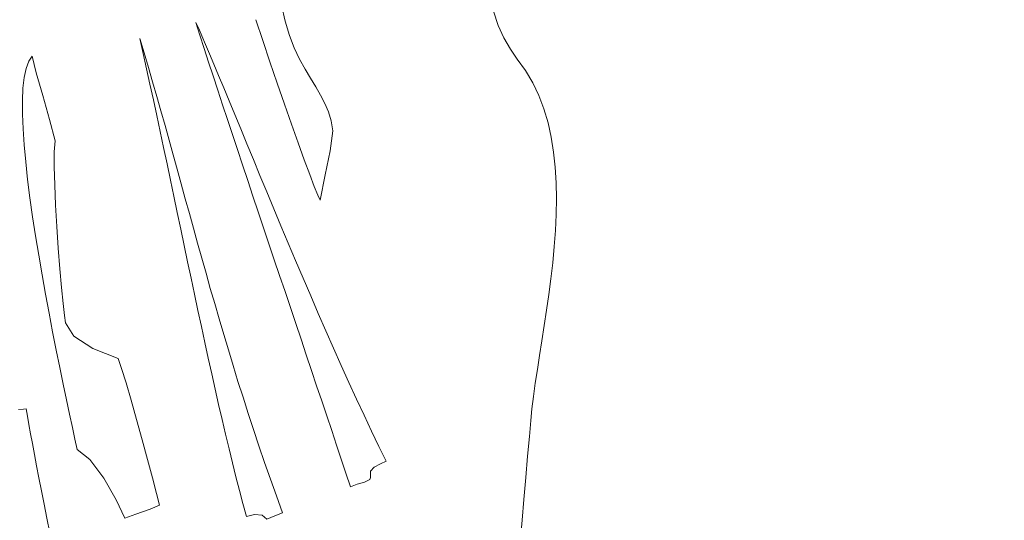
# Model space of a CAD drawing. Header units: millimetres. Extents: x -889849 to -835829, y 138522 to 158934.
# Tile 21 of 28: x -847186 to -846662, y 152463 to 152730. Entities that reach past the tile are written whole.
import ezdxf

# ---------------------------------------------------------------- set-up
doc = ezdxf.new("R2010")
doc.units = ezdxf.units.MM
doc.header["$XCLIPFRAME"] = 2
doc.linetypes.add('Tracejada', pattern=[6.35, 3.175, -3.175])
doc.layers.add('A-DETL-GENF', color=92, linetype='Continuous', lineweight=5)
doc.layers.add('G-ANNO-REFR', color=1, linetype='Tracejada', lineweight=5)
picture_1 = doc.add_image_def('image1.png', size_in_pixel=(1000, 904))
picture_2 = doc.add_image_def('image2.png', size_in_pixel=(1500, 1617))
picture_3 = doc.add_image_def('image3.png', size_in_pixel=(1556, 1639))

# ---------------------------------------------------------------- blocks, each defined once
blk = doc.blocks.new('CICLISTA DEFRENTE - CICLISTA DEFRENTE-3531129-CORTE ESQUEMÁTICO')
at = {"layer": 'A-DETL-GENF'}
for p, q in [((-847046.88, 152737.28), (-847044.98, 152728.75)), ((-847046.88, 152737.28), (-847044.98, 152728.75)), ((-846931.67, 152726.54), (-846934.18, 152734.1)), ((-846934.18, 152734.1), (-846931.67, 152726.54)), ((-847090.29, 152721.31), (-847092.48, 152728.15)), ((-847092.48, 152728.15), (-847090.99, 152724.87)), ((-847092.48, 152728.15), (-847090.99, 152724.87)), ((-847090.29, 152721.31), (-847092.48, 152728.15)), ((-847056.89, 152718.56), (-847060.51, 152729.61)), ((-847056.89, 152718.56), (-847060.51, 152729.61)), ((-847044.98, 152728.75), (-847042.68, 152721.24)), ((-847044.98, 152728.75), (-847042.68, 152721.24)), ((-847090.99, 152724.87), (-847089.28, 152720.96)), ((-847090.99, 152724.87), (-847089.28, 152720.96)), ((-846928.59, 152719.88), (-846931.67, 152726.54)), ((-846931.67, 152726.54), (-846928.59, 152719.88)), ((-847120.55, 152711.62), (-847122.36, 152719.61)), ((-847122.36, 152719.61), (-847120.03, 152711.89)), ((-847122.36, 152719.61), (-847120.03, 152711.89)), ((-847120.55, 152711.62), (-847122.36, 152719.61)), ((-847088.02, 152714.27), (-847090.29, 152721.31)), ((-847088.02, 152714.27), (-847090.29, 152721.31)), ((-847089.28, 152720.96), (-847087.35, 152716.47)), ((-847089.28, 152720.96), (-847087.35, 152716.47)), ((-847053.11, 152707.22), (-847056.89, 152718.56)), ((-847053.11, 152707.22), (-847056.89, 152718.56)), ((-847042.68, 152721.24), (-847040.09, 152714.59)), ((-847042.68, 152721.24), (-847040.09, 152714.59)), ((-846925.13, 152713.93), (-846928.59, 152719.88)), ((-846928.59, 152719.88), (-846925.13, 152713.93)), ((-847085.68, 152707.04), (-847088.02, 152714.27)), ((-847085.68, 152707.04), (-847088.02, 152714.27)), ((-847087.35, 152716.47), (-847085.21, 152711.43)), ((-847087.35, 152716.47), (-847085.21, 152711.43)), ((-847040.09, 152714.59), (-847037.29, 152708.67)), ((-847040.09, 152714.59), (-847037.29, 152708.67)), ((-846921.48, 152708.51), (-846925.13, 152713.93)), ((-846925.13, 152713.93), (-846921.48, 152708.51)), ((-847182.81, 152703.62), (-847181.4, 152707.45)), ((-847182.81, 152703.62), (-847181.4, 152707.45)), ((-847181.4, 152707.45), (-847179.58, 152710.22)), ((-847181.4, 152707.45), (-847179.58, 152710.22)), ((-847179.58, 152710.22), (-847177.38, 152701.29)), ((-847179.58, 152710.22), (-847177.38, 152701.29)), ((-847118.73, 152703.5), (-847120.55, 152711.62)), ((-847118.73, 152703.5), (-847120.55, 152711.62)), ((-847120.03, 152711.89), (-847117.74, 152704.17)), ((-847120.03, 152711.89), (-847117.74, 152704.17)), ((-847083.26, 152699.64), (-847085.68, 152707.04)), ((-847083.26, 152699.64), (-847085.68, 152707.04)), ((-847085.21, 152711.43), (-847082.88, 152705.87)), ((-847085.21, 152711.43), (-847082.88, 152705.87)), ((-847049.24, 152695.84), (-847053.11, 152707.22)), ((-847049.24, 152695.84), (-847053.11, 152707.22)), ((-847037.29, 152708.67), (-847034.4, 152703.34)), ((-847037.29, 152708.67), (-847034.4, 152703.34)), ((-846917.04, 152702.49), (-846921.48, 152708.51)), ((-846921.48, 152708.51), (-846917.04, 152702.49)), ((-847183.83, 152698.82), (-847182.81, 152703.62)), ((-847183.83, 152698.82), (-847182.81, 152703.62)), ((-847116.91, 152695.28), (-847118.73, 152703.5)), ((-847116.91, 152695.28), (-847118.73, 152703.5)), ((-847117.74, 152704.17), (-847115.48, 152696.45)), ((-847117.74, 152704.17), (-847115.48, 152696.45)), ((-847082.88, 152705.87), (-847080.36, 152699.83)), ((-847082.88, 152705.87), (-847080.36, 152699.83)), ((-847034.4, 152703.34), (-847031.5, 152698.45)), ((-847034.4, 152703.34), (-847031.5, 152698.45)), ((-846913.21, 152696.06), (-846917.04, 152702.49)), ((-846917.04, 152702.49), (-846913.21, 152696.06)), ((-847184.47, 152693.12), (-847183.83, 152698.82)), ((-847184.47, 152693.12), (-847183.83, 152698.82)), ((-847177.38, 152701.29), (-847173.97, 152689.22)), ((-847177.38, 152701.29), (-847173.97, 152689.22)), ((-847080.79, 152692.07), (-847083.26, 152699.64)), ((-847080.79, 152692.07), (-847083.26, 152699.64)), ((-847080.36, 152699.83), (-847077.66, 152693.33)), ((-847080.36, 152699.83), (-847077.66, 152693.33)), ((-847031.5, 152698.45), (-847028.7, 152693.86)), ((-847031.5, 152698.45), (-847028.7, 152693.86)), ((-847184.77, 152686.6), (-847184.47, 152693.12)), ((-847184.77, 152686.6), (-847184.47, 152693.12)), ((-847115.09, 152686.95), (-847116.91, 152695.28)), ((-847115.09, 152686.95), (-847116.91, 152695.28)), ((-847115.48, 152696.45), (-847113.25, 152688.73)), ((-847115.48, 152696.45), (-847113.25, 152688.73)), ((-847078.25, 152684.35), (-847080.79, 152692.07)), ((-847078.25, 152684.35), (-847080.79, 152692.07)), ((-847077.66, 152693.33), (-847074.8, 152686.41)), ((-847077.66, 152693.33), (-847074.8, 152686.41)), ((-847045.39, 152684.67), (-847049.24, 152695.84)), ((-847045.39, 152684.67), (-847049.24, 152695.84)), ((-847028.7, 152693.86), (-847026.11, 152689.43)), ((-847028.7, 152693.86), (-847026.11, 152689.43)), ((-846909.97, 152689.27), (-846913.21, 152696.06)), ((-846913.21, 152696.06), (-846909.97, 152689.27)), ((-847184.76, 152679.34), (-847184.77, 152686.6)), ((-847184.76, 152679.34), (-847184.77, 152686.6)), ((-847173.97, 152689.22), (-847170.33, 152676.39)), ((-847173.97, 152689.22), (-847170.33, 152676.39)), ((-847113.27, 152678.54), (-847115.09, 152686.95)), ((-847113.27, 152678.54), (-847115.09, 152686.95)), ((-847113.25, 152688.73), (-847111.05, 152681)), ((-847113.25, 152688.73), (-847111.05, 152681)), ((-847074.8, 152686.41), (-847071.78, 152679.11)), ((-847074.8, 152686.41), (-847071.78, 152679.11)), ((-847026.11, 152689.43), (-847023.8, 152685.03)), ((-847026.11, 152689.43), (-847023.8, 152685.03)), ((-846907.27, 152682.15), (-846909.97, 152689.27)), ((-846909.97, 152689.27), (-846907.27, 152682.15)), ((-847111.05, 152681), (-847108.87, 152673.26)), ((-847111.05, 152681), (-847108.87, 152673.26)), ((-847075.67, 152676.5), (-847078.25, 152684.35)), ((-847075.67, 152676.5), (-847078.25, 152684.35)), ((-847041.64, 152673.96), (-847045.39, 152684.67)), ((-847041.64, 152673.96), (-847045.39, 152684.67)), ((-847023.8, 152685.03), (-847021.9, 152680.5)), ((-847023.8, 152685.03), (-847021.9, 152680.5)), ((-846905.09, 152674.74), (-846907.27, 152682.15)), ((-846907.27, 152682.15), (-846905.09, 152674.74)), ((-847184.45, 152671.42), (-847184.76, 152679.34)), ((-847184.45, 152671.42), (-847184.76, 152679.34)), ((-847170.33, 152676.39), (-847167.41, 152665.18)), ((-847170.33, 152676.39), (-847167.41, 152665.18)), ((-847111.45, 152670.06), (-847113.27, 152678.54)), ((-847111.45, 152670.06), (-847113.27, 152678.54)), ((-847073.03, 152668.52), (-847075.67, 152676.5)), ((-847073.03, 152668.52), (-847075.67, 152676.5)), ((-847071.78, 152679.11), (-847068.62, 152671.45)), ((-847071.78, 152679.11), (-847068.62, 152671.45)), ((-847021.9, 152680.5), (-847020.49, 152675.71)), ((-847021.9, 152680.5), (-847020.49, 152675.71)), ((-847020.49, 152675.71), (-847019.68, 152670.51)), ((-847020.49, 152675.71), (-847019.68, 152670.51)), ((-847183.87, 152662.92), (-847184.45, 152671.42)), ((-847183.87, 152662.92), (-847184.45, 152671.42)), ((-847108.87, 152673.26), (-847106.7, 152665.5)), ((-847108.87, 152673.26), (-847106.7, 152665.5)), ((-847068.62, 152671.45), (-847065.32, 152663.47)), ((-847068.62, 152671.45), (-847065.32, 152663.47)), ((-847038.08, 152663.96), (-847041.64, 152673.96)), ((-847038.08, 152663.96), (-847041.64, 152673.96)), ((-847019.68, 152670.51), (-847020.97, 152659.75)), ((-847019.68, 152670.51), (-847020.97, 152659.75)), ((-846903.38, 152667.06), (-846905.09, 152674.74)), ((-846905.09, 152674.74), (-846903.38, 152667.06)), ((-847167.41, 152665.18), (-847167.8, 152659.32)), ((-847167.41, 152665.18), (-847167.8, 152659.32)), ((-847109.63, 152661.51), (-847111.45, 152670.06)), ((-847109.63, 152661.51), (-847111.45, 152670.06)), ((-847106.7, 152665.5), (-847104.55, 152657.74)), ((-847106.7, 152665.5), (-847104.55, 152657.74)), ((-847070.35, 152660.43), (-847073.03, 152668.52)), ((-847070.35, 152660.43), (-847073.03, 152668.52)), ((-846902.12, 152659.15), (-846903.38, 152667.06)), ((-846903.38, 152667.06), (-846902.12, 152659.15)), ((-847183.04, 152653.92), (-847183.87, 152662.92)), ((-847183.04, 152653.92), (-847183.87, 152662.92)), ((-847107.81, 152652.9), (-847109.63, 152661.51)), ((-847107.81, 152652.9), (-847109.63, 152661.51)), ((-847067.62, 152652.25), (-847070.35, 152660.43)), ((-847067.62, 152652.25), (-847070.35, 152660.43)), ((-847065.32, 152663.47), (-847061.9, 152655.2)), ((-847065.32, 152663.47), (-847061.9, 152655.2)), ((-847034.81, 152654.94), (-847038.08, 152663.96)), ((-847034.81, 152654.94), (-847038.08, 152663.96)), ((-847167.8, 152659.32), (-847167.84, 152651.28)), ((-847167.8, 152659.32), (-847167.84, 152651.28)), ((-847104.55, 152657.74), (-847102.4, 152649.95)), ((-847104.55, 152657.74), (-847102.4, 152649.95)), ((-847061.9, 152655.2), (-847058.37, 152646.67)), ((-847061.9, 152655.2), (-847058.37, 152646.67)), ((-847031.9, 152647.13), (-847034.81, 152654.94)), ((-847031.9, 152647.13), (-847034.81, 152654.94)), ((-847020.97, 152659.75), (-847023.73, 152647.05)), ((-847020.97, 152659.75), (-847023.73, 152647.05)), ((-846901.25, 152651.04), (-846902.12, 152659.15)), ((-846902.12, 152659.15), (-846901.25, 152651.04)), ((-847181.99, 152644.49), (-847183.04, 152653.92)), ((-847181.99, 152644.49), (-847183.04, 152653.92)), ((-847167.84, 152651.28), (-847167.6, 152641.6)), ((-847167.84, 152651.28), (-847167.6, 152641.6)), ((-847105.99, 152644.25), (-847107.81, 152652.9)), ((-847105.99, 152644.25), (-847107.81, 152652.9)), ((-847102.4, 152649.95), (-847100.25, 152642.14)), ((-847102.4, 152649.95), (-847100.25, 152642.14)), ((-847064.87, 152643.98), (-847067.62, 152652.25)), ((-847064.87, 152643.98), (-847067.62, 152652.25)), ((-846900.76, 152642.78), (-846901.25, 152651.04)), ((-846901.25, 152651.04), (-846900.76, 152642.78)), ((-847180.75, 152634.73), (-847181.99, 152644.49)), ((-847180.75, 152634.73), (-847181.99, 152644.49)), ((-847104.17, 152635.57), (-847105.99, 152644.25)), ((-847104.17, 152635.57), (-847105.99, 152644.25)), ((-847058.37, 152646.67), (-847054.74, 152637.93)), ((-847058.37, 152646.67), (-847054.74, 152637.93)), ((-847029.45, 152640.81), (-847031.9, 152647.13)), ((-847029.45, 152640.81), (-847031.9, 152647.13)), ((-847023.73, 152647.05), (-847026.3, 152633.58)), ((-847023.73, 152647.05), (-847026.3, 152633.58)), ((-847167.6, 152641.6), (-847167.12, 152630.81)), ((-847167.6, 152641.6), (-847167.12, 152630.81)), ((-847100.25, 152642.14), (-847098.09, 152634.3)), ((-847100.25, 152642.14), (-847098.09, 152634.3)), ((-847062.09, 152635.64), (-847064.87, 152643.98)), ((-847062.09, 152635.64), (-847064.87, 152643.98)), ((-847027.56, 152636.2), (-847029.45, 152640.81)), ((-847027.56, 152636.2), (-847029.45, 152640.81)), ((-846900.6, 152634.38), (-846900.76, 152642.78)), ((-846900.76, 152642.78), (-846900.6, 152634.38)), ((-847179.34, 152624.69), (-847180.75, 152634.73)), ((-847179.34, 152624.69), (-847180.75, 152634.73)), ((-847102.35, 152626.87), (-847104.17, 152635.57)), ((-847102.35, 152626.87), (-847104.17, 152635.57)), ((-847098.09, 152634.3), (-847095.93, 152626.43)), ((-847098.09, 152634.3), (-847095.93, 152626.43)), ((-847059.28, 152627.24), (-847062.09, 152635.64)), ((-847059.28, 152627.24), (-847062.09, 152635.64)), ((-847054.74, 152637.93), (-847051.01, 152628.99)), ((-847054.74, 152637.93), (-847051.01, 152628.99)), ((-847026.3, 152633.58), (-847027.56, 152636.2)), ((-847026.3, 152633.58), (-847027.56, 152636.2)), ((-846900.75, 152625.89), (-846900.6, 152634.38)), ((-846900.6, 152634.38), (-846900.75, 152625.89)), ((-847167.12, 152630.81), (-847166.45, 152619.42)), ((-847167.12, 152630.81), (-847166.45, 152619.42)), ((-847051.01, 152628.99), (-847047.2, 152619.9)), ((-847051.01, 152628.99), (-847047.2, 152619.9)), ((-847177.79, 152614.48), (-847179.34, 152624.69)), ((-847177.79, 152614.48), (-847179.34, 152624.69)), ((-847100.52, 152618.16), (-847102.35, 152626.87)), ((-847100.52, 152618.16), (-847102.35, 152626.87)), ((-847095.93, 152626.43), (-847093.75, 152618.53)), ((-847095.93, 152626.43), (-847093.75, 152618.53)), ((-847056.45, 152618.79), (-847059.28, 152627.24)), ((-847056.45, 152618.79), (-847059.28, 152627.24)), ((-846901.15, 152617.35), (-846900.75, 152625.89)), ((-846900.75, 152625.89), (-846901.15, 152617.35)), ((-847166.45, 152619.42), (-847165.67, 152607.98)), ((-847166.45, 152619.42), (-847165.67, 152607.98)), ((-847098.7, 152609.44), (-847100.52, 152618.16)), ((-847098.7, 152609.44), (-847100.52, 152618.16)), ((-847093.75, 152618.53), (-847091.55, 152610.6)), ((-847093.75, 152618.53), (-847091.55, 152610.6)), ((-847053.61, 152610.32), (-847056.45, 152618.79)), ((-847053.61, 152610.32), (-847056.45, 152618.79)), ((-847047.2, 152619.9), (-847043.33, 152610.68)), ((-847047.2, 152619.9), (-847043.33, 152610.68)), ((-847176.11, 152604.15), (-847177.79, 152614.48)), ((-847176.11, 152604.15), (-847177.79, 152614.48)), ((-846901.78, 152608.77), (-846901.15, 152617.35)), ((-846901.15, 152617.35), (-846901.78, 152608.77)), ((-847165.67, 152607.98), (-847164.82, 152596.99)), ((-847165.67, 152607.98), (-847164.82, 152596.99)), ((-847096.87, 152600.74), (-847098.7, 152609.44)), ((-847096.87, 152600.74), (-847098.7, 152609.44)), ((-847091.55, 152610.6), (-847089.33, 152602.63)), ((-847091.55, 152610.6), (-847089.33, 152602.63)), ((-847050.76, 152601.82), (-847053.61, 152610.32)), ((-847050.76, 152601.82), (-847053.61, 152610.32)), ((-847043.33, 152610.68), (-847039.39, 152601.38)), ((-847043.33, 152610.68), (-847039.39, 152601.38)), ((-846902.61, 152600.21), (-846901.78, 152608.77)), ((-846901.78, 152608.77), (-846902.61, 152600.21)), ((-847174.34, 152593.8), (-847176.11, 152604.15)), ((-847174.34, 152593.8), (-847176.11, 152604.15)), ((-847089.33, 152602.63), (-847087.08, 152594.61)), ((-847089.33, 152602.63), (-847087.08, 152594.61)), ((-847164.82, 152596.99), (-847163.96, 152587)), ((-847164.82, 152596.99), (-847163.96, 152587)), ((-847095.05, 152592.06), (-847096.87, 152600.74)), ((-847095.05, 152592.06), (-847096.87, 152600.74)), ((-847047.9, 152593.32), (-847050.76, 152601.82)), ((-847047.9, 152593.32), (-847050.76, 152601.82)), ((-847039.39, 152601.38), (-847035.4, 152592.01)), ((-847039.39, 152601.38), (-847035.4, 152592.01)), ((-846903.59, 152591.68), (-846902.61, 152600.21)), ((-846902.61, 152600.21), (-846903.59, 152591.68)), ((-847172.5, 152583.5), (-847174.34, 152593.8)), ((-847172.5, 152583.5), (-847174.34, 152593.8)), ((-847093.22, 152583.42), (-847095.05, 152592.06)), ((-847093.22, 152583.42), (-847095.05, 152592.06)), ((-847087.08, 152594.61), (-847084.79, 152586.55)), ((-847087.08, 152594.61), (-847084.79, 152586.55)), ((-847045.05, 152584.82), (-847047.9, 152593.32)), ((-847045.05, 152584.82), (-847047.9, 152593.32)), ((-847035.4, 152592.01), (-847031.38, 152582.62)), ((-847035.4, 152592.01), (-847031.38, 152582.62)), ((-847163.96, 152587), (-847163.14, 152578.53)), ((-847163.96, 152587), (-847163.14, 152578.53)), ((-847084.79, 152586.55), (-847082.47, 152578.44)), ((-847084.79, 152586.55), (-847082.47, 152578.44)), ((-846904.69, 152583.23), (-846903.59, 152591.68)), ((-846903.59, 152591.68), (-846904.69, 152583.23)), ((-847170.61, 152573.33), (-847172.5, 152583.5)), ((-847170.61, 152573.33), (-847172.5, 152583.5)), ((-847091.39, 152574.82), (-847093.22, 152583.42)), ((-847091.39, 152574.82), (-847093.22, 152583.42)), ((-847042.2, 152576.35), (-847045.05, 152584.82)), ((-847042.2, 152576.35), (-847045.05, 152584.82)), ((-847031.38, 152582.62), (-847027.32, 152573.24)), ((-847031.38, 152582.62), (-847027.32, 152573.24)), ((-846905.88, 152574.89), (-846904.69, 152583.23)), ((-846904.69, 152583.23), (-846905.88, 152574.89)), ((-847163.14, 152578.53), (-847162.42, 152572.11)), ((-847163.14, 152578.53), (-847162.42, 152572.11)), ((-847082.47, 152578.44), (-847080.1, 152570.28)), ((-847082.47, 152578.44), (-847080.1, 152570.28)), ((-847039.36, 152567.91), (-847042.2, 152576.35)), ((-847039.36, 152567.91), (-847042.2, 152576.35)), ((-847168.71, 152563.38), (-847170.61, 152573.33)), ((-847168.71, 152563.38), (-847170.61, 152573.33)), ((-847162.42, 152572.11), (-847161.86, 152568.26)), ((-847162.42, 152572.11), (-847161.86, 152568.26)), ((-847089.56, 152566.27), (-847091.39, 152574.82)), ((-847089.56, 152566.27), (-847091.39, 152574.82)), ((-847027.32, 152573.24), (-847023.25, 152563.9)), ((-847027.32, 152573.24), (-847023.25, 152563.9)), ((-846907.12, 152566.7), (-846905.88, 152574.89)), ((-846905.88, 152574.89), (-846907.12, 152566.7)), ((-847161.86, 152568.26), (-847157.45, 152561.15)), ((-847161.86, 152568.26), (-847157.45, 152561.15)), ((-847087.72, 152557.79), (-847089.56, 152566.27)), ((-847087.72, 152557.79), (-847089.56, 152566.27)), ((-847080.1, 152570.28), (-847077.68, 152562.06)), ((-847080.1, 152570.28), (-847077.68, 152562.06)), ((-847036.54, 152559.51), (-847039.36, 152567.91)), ((-847036.54, 152559.51), (-847039.36, 152567.91)), ((-846908.38, 152558.68), (-846907.12, 152566.7)), ((-846907.12, 152566.7), (-846908.38, 152558.68)), ((-847166.8, 152553.71), (-847168.71, 152563.38)), ((-847166.8, 152553.71), (-847168.71, 152563.38)), ((-847157.45, 152561.15), (-847147.26, 152554.52)), ((-847157.45, 152561.15), (-847147.26, 152554.52)), ((-847077.68, 152562.06), (-847075.2, 152553.78)), ((-847077.68, 152562.06), (-847075.2, 152553.78)), ((-847023.25, 152563.9), (-847019.17, 152554.64)), ((-847023.25, 152563.9), (-847019.17, 152554.64)), ((-847085.89, 152549.39), (-847087.72, 152557.79)), ((-847085.89, 152549.39), (-847087.72, 152557.79)), ((-847033.74, 152551.17), (-847036.54, 152559.51)), ((-847033.74, 152551.17), (-847036.54, 152559.51)), ((-846909.61, 152550.87), (-846908.38, 152558.68)), ((-846908.38, 152558.68), (-846909.61, 152550.87)), ((-847164.93, 152544.41), (-847166.8, 152553.71)), ((-847164.93, 152544.41), (-847166.8, 152553.71)), ((-847147.26, 152554.52), (-847133.89, 152549.26)), ((-847147.26, 152554.52), (-847133.89, 152549.26)), ((-847075.2, 152553.78), (-847072.67, 152545.44)), ((-847075.2, 152553.78), (-847072.67, 152545.44)), ((-847030.96, 152542.91), (-847033.74, 152551.17)), ((-847030.96, 152542.91), (-847033.74, 152551.17)), ((-847019.17, 152554.64), (-847015.09, 152545.48)), ((-847019.17, 152554.64), (-847015.09, 152545.48)), ((-846910.79, 152543.3), (-846909.61, 152550.87)), ((-846909.61, 152550.87), (-846910.79, 152543.3)), ((-847133.89, 152549.26), (-847132.02, 152543.92)), ((-847133.89, 152549.26), (-847132.02, 152543.92)), ((-847084.05, 152541.07), (-847085.89, 152549.39)), ((-847084.05, 152541.07), (-847085.89, 152549.39)), ((-847072.67, 152545.44), (-847070.07, 152537.04)), ((-847072.67, 152545.44), (-847070.07, 152537.04)), ((-847015.09, 152545.48), (-847011.03, 152536.46)), ((-847015.09, 152545.48), (-847011.03, 152536.46)), ((-847163.1, 152535.56), (-847164.93, 152544.41)), ((-847163.1, 152535.56), (-847164.93, 152544.41)), ((-847132.02, 152543.92), (-847129.64, 152536.3)), ((-847132.02, 152543.92), (-847129.64, 152536.3)), ((-847082.22, 152532.85), (-847084.05, 152541.07)), ((-847082.22, 152532.85), (-847084.05, 152541.07)), ((-847028.22, 152534.73), (-847030.96, 152542.91)), ((-847028.22, 152534.73), (-847030.96, 152542.91)), ((-846911.87, 152536.02), (-846910.79, 152543.3)), ((-846910.79, 152543.3), (-846911.87, 152536.02)), ((-847161.36, 152527.24), (-847163.1, 152535.56)), ((-847161.36, 152527.24), (-847163.1, 152535.56)), ((-847129.64, 152536.3), (-847126.91, 152527.01)), ((-847129.64, 152536.3), (-847126.91, 152527.01)), ((-847070.07, 152537.04), (-847067.4, 152528.57)), ((-847070.07, 152537.04), (-847067.4, 152528.57)), ((-847025.51, 152526.65), (-847028.22, 152534.73)), ((-847025.51, 152526.65), (-847028.22, 152534.73)), ((-847011.03, 152536.46), (-847006.99, 152527.61)), ((-847011.03, 152536.46), (-847006.99, 152527.61)), ((-846912.83, 152529.04), (-846911.87, 152536.02)), ((-846911.87, 152536.02), (-846912.83, 152529.04)), ((-847080.38, 152524.75), (-847082.22, 152532.85)), ((-847080.38, 152524.75), (-847082.22, 152532.85)), ((-846913.63, 152522.42), (-846912.83, 152529.04)), ((-846912.83, 152529.04), (-846913.63, 152522.42)), ((-847159.72, 152519.52), (-847161.36, 152527.24)), ((-847159.72, 152519.52), (-847161.36, 152527.24)), ((-847126.91, 152527.01), (-847123.99, 152516.67)), ((-847126.91, 152527.01), (-847123.99, 152516.67)), ((-847078.53, 152516.76), (-847080.38, 152524.75)), ((-847078.53, 152516.76), (-847080.38, 152524.75)), ((-847067.4, 152528.57), (-847064.66, 152520.02)), ((-847067.4, 152528.57), (-847064.66, 152520.02)), ((-847022.84, 152518.68), (-847025.51, 152526.65)), ((-847022.84, 152518.68), (-847025.51, 152526.65)), ((-847006.99, 152527.61), (-847002.99, 152518.97)), ((-847006.99, 152527.61), (-847002.99, 152518.97)), ((-847186.89, 152522.15), (-847184.22, 152522.21)), ((-847184.22, 152522.21), (-847186.89, 152522.15)), ((-847184.22, 152522.21), (-847182.78, 152522.36)), ((-847182.78, 152522.36), (-847184.22, 152522.21)), ((-847182.78, 152522.36), (-847182.09, 152518.44)), ((-847182.09, 152518.44), (-847182.78, 152522.36)), ((-847182.09, 152518.44), (-847181.31, 152514.04)), ((-847181.31, 152514.04), (-847182.09, 152518.44)), ((-847158.21, 152512.49), (-847159.72, 152519.52)), ((-847158.21, 152512.49), (-847159.72, 152519.52)), ((-847064.66, 152520.02), (-847061.84, 152511.4)), ((-847064.66, 152520.02), (-847061.84, 152511.4)), ((-847020.22, 152510.83), (-847022.84, 152518.68)), ((-847020.22, 152510.83), (-847022.84, 152518.68)), ((-847002.99, 152518.97), (-846999.03, 152510.57)), ((-847002.99, 152518.97), (-846999.03, 152510.57)), ((-846914.22, 152516.17), (-846913.63, 152522.42)), ((-846913.63, 152522.42), (-846914.22, 152516.17)), ((-847181.31, 152514.04), (-847180.44, 152509.19)), ((-847180.44, 152509.19), (-847181.31, 152514.04)), ((-847123.99, 152516.67), (-847121.02, 152505.92)), ((-847123.99, 152516.67), (-847121.02, 152505.92)), ((-847076.69, 152508.91), (-847078.53, 152516.76)), ((-847076.69, 152508.91), (-847078.53, 152516.76)), ((-846915.03, 152507.66), (-846914.22, 152516.17)), ((-846914.22, 152516.17), (-846915.03, 152507.66)), ((-847180.44, 152509.19), (-847179.47, 152503.89)), ((-847179.47, 152503.89), (-847180.44, 152509.19)), ((-847156.85, 152506.22), (-847158.21, 152512.49)), ((-847156.85, 152506.22), (-847158.21, 152512.49)), ((-847074.84, 152501.19), (-847076.69, 152508.91)), ((-847074.84, 152501.19), (-847076.69, 152508.91)), ((-847061.84, 152511.4), (-847058.93, 152502.71)), ((-847061.84, 152511.4), (-847058.93, 152502.71)), ((-847017.65, 152503.12), (-847020.22, 152510.83)), ((-847017.65, 152503.12), (-847020.22, 152510.83)), ((-846999.03, 152510.57), (-846995.13, 152502.43)), ((-846999.03, 152510.57), (-846995.13, 152502.43)), ((-847179.47, 152503.89), (-847178.41, 152498.18)), ((-847178.41, 152498.18), (-847179.47, 152503.89)), ((-847155.67, 152500.8), (-847156.85, 152506.22)), ((-847155.67, 152500.8), (-847156.85, 152506.22)), ((-847121.02, 152505.92), (-847118.17, 152495.37)), ((-847121.02, 152505.92), (-847118.17, 152495.37)), ((-847058.93, 152502.71), (-847055.94, 152493.93)), ((-847058.93, 152502.71), (-847055.94, 152493.93)), ((-847015.13, 152495.56), (-847017.65, 152503.12)), ((-847015.13, 152495.56), (-847017.65, 152503.12)), ((-846915.94, 152497.3), (-846915.03, 152507.66)), ((-846915.03, 152507.66), (-846915.94, 152497.3)), ((-847178.41, 152498.18), (-847177.27, 152492.08)), ((-847177.27, 152492.08), (-847178.41, 152498.18)), ((-847148.88, 152495.39), (-847155.67, 152500.8)), ((-847148.88, 152495.39), (-847155.67, 152500.8)), ((-847073, 152493.63), (-847074.84, 152501.19)), ((-847073, 152493.63), (-847074.84, 152501.19)), ((-846995.13, 152502.43), (-846991.29, 152494.61)), ((-846995.13, 152502.43), (-846991.29, 152494.61)), ((-847141.52, 152485.43), (-847148.88, 152495.39)), ((-847141.52, 152485.43), (-847148.88, 152495.39)), ((-847118.17, 152495.37), (-847115.6, 152485.63)), ((-847118.17, 152495.37), (-847115.6, 152485.63)), ((-847071.15, 152486.24), (-847073, 152493.63)), ((-847071.15, 152486.24), (-847073, 152493.63)), ((-847055.94, 152493.93), (-847052.85, 152485.06)), ((-847055.94, 152493.93), (-847052.85, 152485.06)), ((-847012.68, 152488.16), (-847015.13, 152495.56)), ((-847012.68, 152488.16), (-847015.13, 152495.56)), ((-846994.21, 152493.18), (-846997.55, 152491.41)), ((-846994.21, 152493.18), (-846997.55, 152491.41)), ((-846991.29, 152494.61), (-846994.21, 152493.18)), ((-846991.29, 152494.61), (-846994.21, 152493.18)), ((-846916.92, 152485.89), (-846915.94, 152497.3)), ((-846915.94, 152497.3), (-846916.92, 152485.89)), ((-847177.27, 152492.08), (-847176.02, 152485.6)), ((-847176.02, 152485.6), (-847177.27, 152492.08)), ((-847010.29, 152480.94), (-847012.68, 152488.16)), ((-847010.29, 152480.94), (-847012.68, 152488.16)), ((-846997.55, 152491.41), (-846999.61, 152489.27)), ((-846997.55, 152491.41), (-846999.61, 152489.27)), ((-846999.61, 152489.27), (-846999.57, 152487.02)), ((-846999.61, 152489.27), (-846999.57, 152487.02)), ((-846999.57, 152487.02), (-846999.58, 152485.9)), ((-846999.57, 152487.02), (-846999.58, 152485.9)), ((-847176.02, 152485.6), (-847174.69, 152478.77)), ((-847174.69, 152478.77), (-847176.02, 152485.6)), ((-847134.89, 152474.02), (-847141.52, 152485.43)), ((-847134.89, 152474.02), (-847141.52, 152485.43)), ((-847115.6, 152485.63), (-847113.46, 152477.35)), ((-847115.6, 152485.63), (-847113.46, 152477.35)), ((-847069.29, 152479.02), (-847071.15, 152486.24)), ((-847069.29, 152479.02), (-847071.15, 152486.24)), ((-847052.85, 152485.06), (-847049.66, 152476.11)), ((-847052.85, 152485.06), (-847049.66, 152476.11)), ((-847006.72, 152482.27), (-847010.29, 152480.94)), ((-847006.72, 152482.27), (-847010.29, 152480.94)), ((-847002.82, 152483.46), (-847006.72, 152482.27)), ((-847002.82, 152483.46), (-847006.72, 152482.27)), ((-846999.83, 152484.79), (-847002.82, 152483.46)), ((-846999.83, 152484.79), (-847002.82, 152483.46)), ((-846999.58, 152485.9), (-846999.83, 152484.79)), ((-846999.58, 152485.9), (-846999.83, 152484.79)), ((-846917.93, 152474.21), (-846916.92, 152485.89)), ((-846916.92, 152485.89), (-846917.93, 152474.21)), ((-847174.69, 152478.77), (-847173.27, 152471.61)), ((-847173.27, 152471.61), (-847174.69, 152478.77)), ((-847113.46, 152477.35), (-847111.9, 152471.12)), ((-847113.46, 152477.35), (-847111.9, 152471.12)), ((-847067.44, 152471.98), (-847069.29, 152479.02)), ((-847067.44, 152471.98), (-847069.29, 152479.02)), ((-847173.27, 152471.61), (-847171.76, 152464.14)), ((-847171.76, 152464.14), (-847173.27, 152471.61)), ((-847130.26, 152464.29), (-847134.89, 152474.02)), ((-847130.26, 152464.29), (-847134.89, 152474.02)), ((-847065.58, 152465.15), (-847067.44, 152471.98)), ((-847065.58, 152465.15), (-847067.44, 152471.98)), ((-847049.66, 152476.11), (-847046.37, 152467.07)), ((-847049.66, 152476.11), (-847046.37, 152467.07)), ((-846918.91, 152463.06), (-846917.93, 152474.21)), ((-846917.93, 152474.21), (-846918.91, 152463.06)), ((-847124.46, 152466.25), (-847130.26, 152464.29)), ((-847124.46, 152466.25), (-847130.26, 152464.29)), ((-847116.85, 152469.02), (-847124.46, 152466.25)), ((-847116.85, 152469.02), (-847124.46, 152466.25)), ((-847111.9, 152471.12), (-847116.85, 152469.02)), ((-847111.9, 152471.12), (-847116.85, 152469.02)), ((-847061.24, 152466.23), (-847065.58, 152465.15)), ((-847061.24, 152466.23), (-847065.58, 152465.15)), ((-847057.18, 152465.84), (-847061.24, 152466.23)), ((-847057.18, 152465.84), (-847061.24, 152466.23)), ((-847048.62, 152466.09), (-847052.58, 152464.49)), ((-847048.62, 152466.09), (-847052.58, 152464.49)), ((-847046.37, 152467.07), (-847048.62, 152466.09)), ((-847046.37, 152467.07), (-847048.62, 152466.09)), ((-847171.76, 152464.14), (-847170.15, 152456.39)), ((-847170.15, 152456.39), (-847171.76, 152464.14)), ((-847054.69, 152463.65), (-847057.18, 152465.84)), ((-847054.69, 152463.65), (-847057.18, 152465.84)), ((-847052.58, 152464.49), (-847054.69, 152463.65)), ((-847052.58, 152464.49), (-847054.69, 152463.65)), ((-846918.91, 152463.06), (-846919.82, 152453.23))]:
    blk.add_line(p, q, dxfattribs=at)

msp = doc.modelspace()

# ---------------------------------------------------------------- block references
at = {"layer": 'A-DETL-GENF'}
msp.add_blockref('CICLISTA DEFRENTE - CICLISTA DEFRENTE-3531129-CORTE ESQUEMÁTICO', (0, 0), dxfattribs=at)

# ---------------------------------------------------------------- pictures from other files: only their frames are drawn
at = {"layer": 'G-ANNO-REFR'}
image = msp.add_image(picture_2, insert=(-859192.805, 149714.929), size_in_units=(3710.145, 4000), dxfattribs=at)
image.set_boundary_path([(-12394.1066, 3896.72595), (-12394.1066, -2110.20276), (8283.3573, -2110.20276), (8283.3573, 3896.72595), (-12394.1066, 3896.72595)])
image.dxf.flags = 15
image = msp.add_image(picture_3, insert=(-863762.244, 147854.607), size_in_units=(6644.068, 7000), dxfattribs=at)
image.set_boundary_path([(-6109.3023, 2523.84313), (-6109.3023, -955.38866), (5868.36992, -955.38866), (5868.36992, 2523.84313), (-6109.3023, 2523.84313)])
image.dxf.flags = 15
image = msp.add_image(picture_3, insert=(-850069.344, 151295.254), size_in_units=(7536.06, 7939.778), dxfattribs=at)
image.set_boundary_path([(-8213.41235, 3129.35945), (-8213.41235, 61.94086), (2346.5436, 61.94086), (2346.5436, 3129.35945), (-8213.41235, 3129.35945)])
image.dxf.flags = 15
image = msp.add_image(picture_1, insert=(-857742.682, 150345.417), size_in_units=(5528, 5000), dxfattribs=at)
image.set_boundary_path([(-5807.90124, 2037.59494), (-5807.90124, -648.99185), (3443.9545, -648.99185), (3443.9545, 2037.59494), (-5807.90124, 2037.59494)])
image.dxf.flags = 15

doc.saveas('drawing.dxf')
